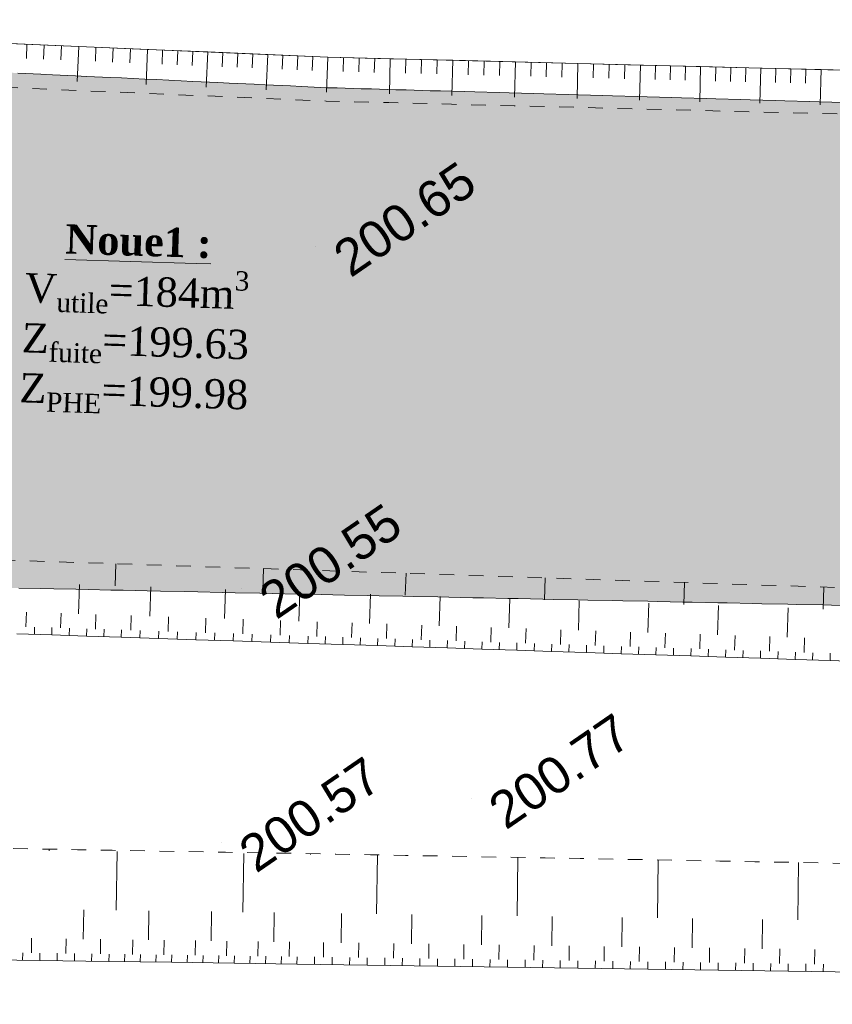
# Model space of a CAD drawing. Header units: millimetres. Extents: x -446952 to 537903, y -185749 to 168493.
# Tile 40 of 155: x -147864 to -125660, y 78038 to 104924. Entities that reach past the tile are written whole.
import ezdxf
from ezdxf.xclip import XClip

# ---------------------------------------------------------------- set-up
doc = ezdxf.new("R2010")
doc.units = ezdxf.units.MM
doc.header["$MEASUREMENT"] = 0
doc.header["$XCLIPFRAME"] = 0
doc.linetypes.add('Grille', pattern=[800, 400, -400])
doc.linetypes.add('Wipeout_Contour', pattern=[1000, 0, -1000])
for name, color, linetype in [('02 AF-17-0322 ZAE POMME- CHANTIER-2018-09-26_2_0000-VALORIS-NOUE DERIV BASSIN', 7, 'Continuous'), ('02 AF-17-0322 ZAE POMME- CHANTIER-2018-09-26_2_0000-VALORIS-NOUE DERIV BASSIN EAU MAX RETENTION', 7, 'Continuous'), ('02 AF-17-0322 ZAE POMME- CHANTIER-2018-09-26_2_2D - Dessins placés - Géomètre.2D', 7, 'Continuous'), ('02 AF-17-0322 ZAE POMME- CHANTIER-2018-09-26_2_X-PTS TOPO-TEXTE TOPOALT', 7, 'Continuous'), ('02 AF-17-0322 ZAE POMME- CHANTIER-2018-09-26_2_X-PTS TOPO-TOPOPOINT', 7, 'Continuous'), ('2D - Dessins placés - Géomètre.2D', 7, 'Continuous')]:
    doc.layers.add(name, color=color, linetype=linetype)
doc.styles.add('STYLE_GENERE_2', font='times.ttf')
doc.styles.add('STYLE_GENERE_4', font='txt')

# ---------------------------------------------------------------- blocks, each defined once
blk = doc.blocks.new('Dessin_1_2', base_point=(-56559339, -2771872408))
at = {"color": 254, "linetype": 'Wipeout_Contour', "lineweight": 0, "ltscale": 2094265.569888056}
blk.add_wipeout([(-446952, -185749), (537903, -185749), (537903, 168493), (-446952, 168064)], dxfattribs=at).dxf.layer = '02 AF-17-0322 ZAE POMME- CHANTIER-2018-09-26_2_2D - Dessins placés - Géomètre.2D'
at = {"layer": '02 AF-17-0322 ZAE POMME- CHANTIER-2018-09-26_2_0000-VALORIS-NOUE DERIV BASSIN EAU MAX RETENTION', "linetype": 'Continuous', "lineweight": 15}
blk.add_hatch(color=255, dxfattribs=at).paths.add_polyline_path([(-159905, 89660), (-145033, 89343), (-144378, 89329), (-144015, 89321), (-143354, 89307), (-142997, 89300), (-142330, 89285), (-141979, 89278), (-141306, 89263), (-140962, 89256), (-140282, 89241), (-139944, 89233), (-139304, 89220), (-138993, 89214), (-138347, 89200), (-138043, 89194), (-137391, 89180), (-137092, 89174), (-136435, 89161), (-136141, 89155), (-135479, 89141), (-135191, 89135), (-134522, 89121), (-134240, 89115), (-133566, 89101), (-133289, 89095), (-132610, 89081), (-132338, 89076), (-131654, 89062), (-131388, 89056), (-130697, 89042), (-130437, 89036), (-129741, 89022), (-129486, 89017), (-128785, 89002), (-128536, 88997), (-127829, 88982), (-127585, 88977), (-126873, 88962), (-126635, 88957), (-125916, 88943), (-125684, 88938), (-124960, 88923), (-124733, 88918), (-118972, 88799), (-118013, 88780), (-117370, 88768), (-117222, 88765), (-116574, 88753), (-116430, 88750), (-115777, 88738), (-115638, 88735), (-114980, 88723), (-114845, 88721), (-114181, 88707), (-114049, 88704), (-113380, 88689), (-113252, 88687), (-112579, 88672), (-112454, 88669), (-111777, 88654), (-111655, 88651), (-106059, 88518), (-105114, 88496), (-104167, 88484), (-103219, 88490), (-102268, 88513), (-101316, 88553), (-100362, 88611), (-99407, 88687), (-98449, 88780), (-97697, 88866), (-96944, 88964), (-96189, 89072), (-95234, 89216), (-95125, 89232), (-94173, 89375), (-94065, 89391), (-93117, 89521), (-93010, 89535), (-92065, 89646), (-91961, 89657), (-91019, 89747), (-90916, 89757), (-89987, 89830), (-89890, 89838), (-88960, 89893), (-88867, 89898), (-87934, 89935), (-87846, 89938), (-86909, 89957), (-86826, 89959), (-85885, 89959), (-85808, 89959), (-84862, 89943), (-84791, 89941), (-76481, 89769), (-74597, 89730), (-73655, 89711), (-73585, 89709), (-73084, 89877), (-73069, 89880), (-72343, 90062), (-72311, 90070), (-71601, 90247), (-54177, 94719), (-53857, 94799), (-53363, 94926), (-53063, 95002), (-52549, 95134), (-52271, 95204), (-51738, 95341), (-51481, 95400), (-50771, 95601), (-50481, 95682), (-49738, 95893), (-49482, 95965), (-48706, 96185), (-48484, 96247), (-47676, 96477), (-47487, 96530), (-47265, 96593), (-47162, 98220), (-47162, 98238), (-47439, 98243), (-47454, 98243), (-48424, 98259), (-48441, 98259), (-49408, 98275), (-49429, 98276), (-50393, 98292), (-50416, 98292), (-51378, 98308), (-51404, 98308), (-52156, 98341), (-52177, 98342), (-52928, 98375), (-52951, 98376), (-53700, 98408), (-53725, 98409), (-54472, 98442), (-54499, 98443), (-54691, 98451), (-54699, 98452), (-55641, 98493), (-55679, 98495), (-56618, 98535), (-56659, 98537), (-57595, 98578), (-57639, 98580), (-58476, 98616), (-58518, 98619), (-59353, 98655), (-59398, 98657), (-60230, 98693), (-60277, 98696), (-61107, 98732), (-61157, 98734), (-61964, 98769), (-62015, 98772), (-62820, 98807), (-62873, 98810), (-63675, 98845), (-63731, 98848), (-64531, 98882), (-64589, 98885), (-65266, 98915), (-65317, 98918), (-65992, 98947), (-66045, 98950), (-66718, 98979), (-66773, 98982), (-67597, 99018), (-67668, 99021), (-68489, 99057), (-68562, 99061), (-69380, 99097), (-69456, 99101), (-70271, 99136), (-70350, 99141), (-71162, 99176), (-71244, 99180), (-71908, 99209), (-71977, 99213), (-72639, 99242), (-72710, 99246), (-73322, 99272), (-73392, 99276), (-74236, 99303), (-74334, 99305), (-75175, 99331), (-75275, 99334), (-76114, 99360), (-76217, 99363), (-76829, 99382), (-76906, 99384), (-77517, 99403), (-77594, 99406), (-78204, 99425), (-78283, 99427), (-79071, 99451), (-79175, 99454), (-79960, 99479), (-80067, 99482), (-80850, 99506), (-80958, 99509), (-81739, 99533), (-81850, 99536), (-82629, 99561), (-82741, 99564), (-83518, 99588), (-83633, 99591), (-84408, 99615), (-84525, 99618), (-85354, 99644), (-85481, 99647), (-86308, 99673), (-86438, 99677), (-87263, 99702), (-87394, 99706), (-88217, 99731), (-88351, 99735), (-89171, 99761), (-89307, 99764), (-90125, 99790), (-90263, 99793), (-91078, 99880), (-91218, 99895), (-92029, 99982), (-92172, 99998), (-92980, 100084), (-93126, 100100), (-93931, 100185), (-94081, 100202), (-94882, 100287), (-95035, 100304), (-95649, 100369), (-95770, 100383), (-96383, 100448), (-96505, 100461), (-97116, 100526), (-97240, 100540), (-98016, 100623), (-98178, 100640), (-98951, 100723), (-99116, 100741), (-99885, 100823), (-100053, 100841), (-100820, 100923), (-100991, 100942), (-101754, 101023), (-101928, 101042), (-102688, 101123), (-102866, 101143), (-103623, 101224), (-103804, 101244), (-104557, 101324), (-104741, 101344), (-105481, 101423), (-105666, 101443), (-106403, 101522), (-106590, 101543), (-107324, 101621), (-107515, 101642), (-108245, 101720), (-108440, 101741), (-109167, 101819), (-109364, 101841), (-110088, 101918), (-110289, 101940), (-111004, 102016), (-111210, 102039), (-111922, 102115), (-112131, 102138), (-112840, 102214), (-113052, 102237), (-113758, 102312), (-113974, 102336), (-114678, 102357), (-114897, 102363), (-115598, 102383), (-115820, 102389), (-116519, 102410), (-116743, 102416), (-117439, 102436), (-117665, 102442), (-118389, 102463), (-118625, 102470), (-119346, 102491), (-119585, 102497), (-120304, 102518), (-120545, 102525), (-121261, 102546), (-121505, 102553), (-122219, 102573), (-122465, 102580), (-123176, 102601), (-123425, 102608), (-124134, 102628), (-124385, 102635), (-125079, 102656), (-125328, 102662), (-126020, 102682), (-126272, 102689), (-126960, 102709), (-127215, 102716), (-127901, 102736), (-128158, 102743), (-128842, 102763), (-129101, 102770), (-129782, 102790), (-130044, 102797), (-130723, 102817), (-130987, 102824), (-131664, 102844), (-131930, 102851), (-132604, 102871), (-132873, 102878), (-133545, 102898), (-133816, 102905), (-134486, 102925), (-134759, 102932), (-135426, 102952), (-135702, 102959), (-136367, 102979), (-136645, 102986), (-137308, 103006), (-137588, 103013), (-138248, 103032), (-138531, 103040), (-139189, 103059), (-139474, 103067), (-140165, 103099), (-140468, 103114), (-141154, 103146), (-141461, 103161), (-142143, 103193), (-142454, 103208), (-143132, 103240), (-143447, 103255), (-144121, 103287), (-144440, 103303), (-145080, 103332), (-145389, 103348), (-146026, 103377), (-146339, 103393), (-146971, 103422), (-147288, 103438), (-147917, 103467), (-148238, 103483), (-148863, 103512), (-149187, 103528), (-149808, 103557), (-150137, 103574), (-150754, 103602), (-151086, 103619), (-151700, 103648), (-152036, 103664), (-152645, 103693), (-152985, 103710), (-153591, 103738), (-153935, 103755), (-154537, 103783), (-154884, 103801), (-155482, 103828), (-155834, 103846), (-156428, 103874), (-156783, 103891), (-157373, 103919), (-157733, 103937), (-158319, 103964), (-158682, 103983), (-159264, 104010), (-159632, 104028), (-159951, 104043), (-159972, 103578), (-159972, 103574), (-159929, 97794), (-159875, 90550)])
blk.add_hatch(color=255, dxfattribs=at).paths.add_polyline_path([(-159905, 89660), (-145033, 89343), (-144378, 89329), (-144015, 89321), (-143354, 89307), (-142997, 89300), (-142330, 89285), (-141979, 89278), (-141306, 89263), (-140962, 89256), (-140282, 89241), (-139944, 89233), (-139304, 89220), (-138993, 89214), (-138347, 89200), (-138043, 89194), (-137391, 89180), (-137092, 89174), (-136435, 89161), (-136141, 89155), (-135479, 89141), (-135191, 89135), (-134522, 89121), (-134240, 89115), (-133566, 89101), (-133289, 89095), (-132610, 89081), (-132338, 89076), (-131654, 89062), (-131388, 89056), (-130697, 89042), (-130437, 89036), (-129741, 89022), (-129486, 89017), (-128785, 89002), (-128536, 88997), (-127829, 88982), (-127585, 88977), (-126873, 88962), (-126635, 88957), (-125916, 88943), (-125684, 88938), (-124960, 88923), (-124733, 88918), (-118972, 88799), (-118013, 88780), (-117370, 88768), (-117222, 88765), (-116574, 88753), (-116430, 88750), (-115777, 88738), (-115638, 88735), (-114980, 88723), (-114845, 88721), (-114181, 88707), (-114049, 88704), (-113380, 88689), (-113252, 88687), (-112579, 88672), (-112454, 88669), (-111777, 88654), (-111655, 88651), (-106059, 88518), (-105114, 88496), (-104167, 88484), (-103219, 88490), (-102268, 88513), (-101316, 88553), (-100362, 88611), (-99407, 88687), (-98449, 88780), (-97697, 88866), (-96944, 88964), (-96189, 89072), (-95234, 89216), (-95125, 89232), (-94173, 89375), (-94065, 89391), (-93117, 89521), (-93010, 89535), (-92065, 89646), (-91961, 89657), (-91019, 89747), (-90916, 89757), (-89987, 89830), (-89890, 89838), (-88960, 89893), (-88867, 89898), (-87934, 89935), (-87846, 89938), (-86909, 89957), (-86826, 89959), (-85885, 89959), (-85808, 89959), (-84862, 89943), (-84791, 89941), (-76481, 89769), (-74597, 89730), (-73655, 89711), (-73585, 89709), (-73084, 89877), (-73069, 89880), (-72343, 90062), (-72311, 90070), (-71601, 90247), (-54177, 94719), (-53857, 94799), (-53363, 94926), (-53063, 95002), (-52549, 95134), (-52271, 95204), (-51738, 95341), (-51481, 95400), (-50771, 95601), (-50481, 95682), (-49738, 95893), (-49482, 95965), (-48706, 96185), (-48484, 96247), (-47676, 96477), (-47487, 96530), (-47265, 96593), (-47162, 98220), (-47162, 98238), (-47439, 98243), (-47454, 98243), (-48424, 98259), (-48441, 98259), (-49408, 98275), (-49429, 98276), (-50393, 98292), (-50416, 98292), (-51378, 98308), (-51404, 98308), (-52156, 98341), (-52177, 98342), (-52928, 98375), (-52951, 98376), (-53700, 98408), (-53725, 98409), (-54472, 98442), (-54499, 98443), (-54691, 98451), (-54699, 98452), (-55641, 98493), (-55679, 98495), (-56618, 98535), (-56659, 98537), (-57595, 98578), (-57639, 98580), (-58476, 98616), (-58518, 98619), (-59353, 98655), (-59398, 98657), (-60230, 98693), (-60277, 98696), (-61107, 98732), (-61157, 98734), (-61964, 98769), (-62015, 98772), (-62820, 98807), (-62873, 98810), (-63675, 98845), (-63731, 98848), (-64531, 98882), (-64589, 98885), (-65266, 98915), (-65317, 98918), (-65992, 98947), (-66045, 98950), (-66718, 98979), (-66773, 98982), (-67597, 99018), (-67668, 99021), (-68489, 99057), (-68562, 99061), (-69380, 99097), (-69456, 99101), (-70271, 99136), (-70350, 99141), (-71162, 99176), (-71244, 99180), (-71908, 99209), (-71977, 99213), (-72639, 99242), (-72710, 99246), (-73322, 99272), (-73392, 99276), (-74236, 99303), (-74334, 99305), (-75175, 99331), (-75275, 99334), (-76114, 99360), (-76217, 99363), (-76829, 99382), (-76906, 99384), (-77517, 99403), (-77594, 99406), (-78204, 99425), (-78283, 99427), (-79071, 99451), (-79175, 99454), (-79960, 99479), (-80067, 99482), (-80850, 99506), (-80958, 99509), (-81739, 99533), (-81850, 99536), (-82629, 99561), (-82741, 99564), (-83518, 99588), (-83633, 99591), (-84408, 99615), (-84525, 99618), (-85354, 99644), (-85481, 99647), (-86308, 99673), (-86438, 99677), (-87263, 99702), (-87394, 99706), (-88217, 99731), (-88351, 99735), (-89171, 99761), (-89307, 99764), (-90125, 99790), (-90263, 99793), (-91078, 99880), (-91218, 99895), (-92029, 99982), (-92172, 99998), (-92980, 100084), (-93126, 100100), (-93931, 100185), (-94081, 100202), (-94882, 100287), (-95035, 100304), (-95649, 100369), (-95770, 100383), (-96383, 100448), (-96505, 100461), (-97116, 100526), (-97240, 100540), (-98016, 100623), (-98178, 100640), (-98951, 100723), (-99116, 100741), (-99885, 100823), (-100053, 100841), (-100820, 100923), (-100991, 100942), (-101754, 101023), (-101928, 101042), (-102688, 101123), (-102866, 101143), (-103623, 101224), (-103804, 101244), (-104557, 101324), (-104741, 101344), (-105481, 101423), (-105666, 101443), (-106403, 101522), (-106590, 101543), (-107324, 101621), (-107515, 101642), (-108245, 101720), (-108440, 101741), (-109167, 101819), (-109364, 101841), (-110088, 101918), (-110289, 101940), (-111004, 102016), (-111210, 102039), (-111922, 102115), (-112131, 102138), (-112840, 102214), (-113052, 102237), (-113758, 102312), (-113974, 102336), (-114678, 102357), (-114897, 102363), (-115598, 102383), (-115820, 102389), (-116519, 102410), (-116743, 102416), (-117439, 102436), (-117665, 102442), (-118389, 102463), (-118625, 102470), (-119346, 102491), (-119585, 102497), (-120304, 102518), (-120545, 102525), (-121261, 102546), (-121505, 102553), (-122219, 102573), (-122465, 102580), (-123176, 102601), (-123425, 102608), (-124134, 102628), (-124385, 102635), (-125079, 102656), (-125328, 102662), (-126020, 102682), (-126272, 102689), (-126960, 102709), (-127215, 102716), (-127901, 102736), (-128158, 102743), (-128842, 102763), (-129101, 102770), (-129782, 102790), (-130044, 102797), (-130723, 102817), (-130987, 102824), (-131664, 102844), (-131930, 102851), (-132604, 102871), (-132873, 102878), (-133545, 102898), (-133816, 102905), (-134486, 102925), (-134759, 102932), (-135426, 102952), (-135702, 102959), (-136367, 102979), (-136645, 102986), (-137308, 103006), (-137588, 103013), (-138248, 103032), (-138531, 103040), (-139189, 103059), (-139474, 103067), (-140165, 103099), (-140468, 103114), (-141154, 103146), (-141461, 103161), (-142143, 103193), (-142454, 103208), (-143132, 103240), (-143447, 103255), (-144121, 103287), (-144440, 103303), (-145080, 103332), (-145389, 103348), (-146026, 103377), (-146339, 103393), (-146971, 103422), (-147288, 103438), (-147917, 103467), (-148238, 103483), (-148863, 103512), (-149187, 103528), (-149808, 103557), (-150137, 103574), (-150754, 103602), (-151086, 103619), (-151700, 103648), (-152036, 103664), (-152645, 103693), (-152985, 103710), (-153591, 103738), (-153935, 103755), (-154537, 103783), (-154884, 103801), (-155482, 103828), (-155834, 103846), (-156428, 103874), (-156783, 103891), (-157373, 103919), (-157733, 103937), (-158319, 103964), (-158682, 103983), (-159264, 104010), (-159632, 104028), (-159951, 104043), (-159972, 103578), (-159972, 103574), (-159929, 97794), (-159875, 90550)])
at = {"layer": '02 AF-17-0322 ZAE POMME- CHANTIER-2018-09-26_2_0000-VALORIS-NOUE DERIV BASSIN', "color": 7, "linetype": 'Continuous', "lineweight": 15}
for p, q in [((-147664, 104252), (-147680, 103868)), ((-147193, 104232), (-147209, 103848)), ((-146722, 104212), (-146738, 103828)), ((-146251, 104192), (-146292, 103233)), ((-145780, 104172), (-145796, 103788)), ((-145309, 104152), (-145325, 103768)), ((-144838, 104132), (-144854, 103748)), ((-144367, 104112), (-144407, 103153)), ((-143957, 104094), (-143973, 103711)), ((-143547, 104077), (-143563, 103693)), ((-143137, 104059), (-143153, 103676)), ((-142727, 104042), (-142767, 103083)), ((-142316, 104025), (-142333, 103641)), ((-141906, 104007), (-141923, 103624)), ((-141496, 103990), (-141513, 103606)), ((-141086, 103972), (-141127, 103013)), ((-140676, 103955), (-140693, 103571)), ((-140266, 103937), (-140283, 103554)), ((-139856, 103920), (-139872, 103536)), ((-139446, 103903), (-139479, 102943)), ((-139019, 103892), (-139029, 103508)), ((-138592, 103881), (-138601, 103497)), ((-138164, 103870), (-138174, 103486)), ((-137737, 103859), (-137762, 102900)), ((-137310, 103848), (-137320, 103465)), ((-136883, 103838), (-136893, 103454)), ((-136456, 103827), (-136465, 103443)), ((-136028, 103816), (-136053, 102856)), ((-135601, 103805), (-135611, 103421)), ((-135174, 103794), (-135184, 103410)), ((-134747, 103783), (-134757, 103399)), ((-134320, 103773), (-134344, 102813)), ((-133892, 103762), (-133902, 103378)), ((-133465, 103751), (-133475, 103367)), ((-133038, 103740), (-133048, 103356)), ((-132611, 103729), (-132635, 102769)), ((-132184, 103718), (-132193, 103334)), ((-131756, 103707), (-131766, 103324)), ((-131329, 103697), (-131339, 103313)), ((-130902, 103686), (-130926, 102726)), ((-130491, 103675), (-130501, 103292)), ((-130080, 103665), (-130090, 103281)), ((-129669, 103655), (-129678, 103271)), ((-129258, 103644), (-129282, 102684)), ((-128847, 103634), (-128856, 103250)), ((-128435, 103623), (-128445, 103239)), ((-128024, 103613), (-128034, 103229)), ((-127613, 103602), (-127638, 102643)), ((-127202, 103592), (-127212, 103208)), ((-126791, 103582), (-126801, 103198)), ((-126380, 103571), (-126390, 103187)), ((-125969, 103561), (-125993, 102601)), ((-145253, 89468), (-145233, 90068)), ((-141222, 89336), (-141202, 89935)), ((-137328, 89207), (-137308, 89807)), ((-133524, 89082), (-133504, 89682)), ((-129719, 88957), (-129700, 89556)), ((-146256, 88701), (-146229, 89500)), ((-144303, 88637), (-144277, 89436)), ((-142264, 88569), (-142238, 89369)), ((-140233, 88502), (-140207, 89302)), ((-125914, 88831), (-125894, 89431)), ((-138305, 88439), (-138279, 89239)), ((-136403, 88376), (-136377, 89176)), ((-134501, 88314), (-134475, 89113)), ((-132599, 88251), (-132573, 89051)), ((-147694, 88348), (-147681, 88748)), ((-130697, 88188), (-130670, 88988)), ((-128795, 88126), (-128768, 88925)), ((-126892, 88063), (-126866, 88863)), ((-146744, 88317), (-146731, 88717)), ((-145794, 88285), (-145781, 88685)), ((-144826, 88254), (-144813, 88653)), ((-143807, 88220), (-143793, 88620)), ((-142787, 88186), (-142774, 88586)), ((-141767, 88153), (-141754, 88553)), ((-140748, 88119), (-140734, 88519)), ((-139745, 88086), (-139732, 88486)), ((-147463, 88140), (-147456, 88340)), ((-146988, 88125), (-146981, 88325)), ((-146513, 88109), (-146506, 88309)), ((-146038, 88093), (-146031, 88293)), ((-145563, 88078), (-145556, 88278)), ((-145088, 88062), (-145081, 88262)), ((-144578, 88045), (-144571, 88245)), ((-144068, 88029), (-144061, 88228)), ((-143558, 88012), (-143552, 88212)), ((-143048, 87995), (-143042, 88195)), ((-138794, 88055), (-138781, 88455)), ((-137843, 88024), (-137830, 88423)), ((-136892, 87992), (-136879, 88392)), ((-135941, 87961), (-135928, 88361)), ((-134990, 87930), (-134977, 88329)), ((-134039, 87898), (-134026, 88298)), ((-133088, 87867), (-133075, 88267)), ((-132137, 87836), (-132123, 88235)), ((-131185, 87804), (-131172, 88204)), ((-142539, 87978), (-142532, 88178)), ((-142029, 87961), (-142022, 88161)), ((-141519, 87945), (-141512, 88144)), ((-141009, 87928), (-141002, 88128)), ((-140499, 87911), (-140493, 88111)), ((-139989, 87894), (-139983, 88094)), ((-139514, 87878), (-139507, 88078)), ((-139038, 87863), (-139032, 88063)), ((-138563, 87847), (-138556, 88047)), ((-138087, 87832), (-138081, 88031)), ((-137612, 87816), (-137605, 88016)), ((-137136, 87800), (-137130, 88000)), ((-136661, 87785), (-136654, 87984)), ((-136185, 87769), (-136179, 87969)), ((-135710, 87753), (-135703, 87953)), ((-135234, 87738), (-135228, 87937)), ((-134759, 87722), (-134752, 87922)), ((-130234, 87773), (-130221, 88173)), ((-129283, 87742), (-129270, 88141)), ((-128332, 87710), (-128319, 88110)), ((-127381, 87679), (-127368, 88079)), ((-126430, 87648), (-126417, 88048)), ((-134283, 87706), (-134277, 87906)), ((-133808, 87691), (-133801, 87890)), ((-133332, 87675), (-133325, 87875)), ((-132856, 87659), (-132850, 87859)), ((-132381, 87644), (-132374, 87843)), ((-131905, 87628), (-131899, 87828)), ((-131430, 87612), (-131423, 87812)), ((-130954, 87597), (-130948, 87797)), ((-130479, 87581), (-130472, 87781)), ((-130003, 87565), (-129997, 87765)), ((-129528, 87550), (-129521, 87750)), ((-129052, 87534), (-129045, 87734)), ((-128576, 87518), (-128570, 87718)), ((-128101, 87503), (-128094, 87703)), ((-127625, 87487), (-127619, 87687)), ((-127150, 87471), (-127143, 87671)), ((-126674, 87456), (-126668, 87656)), ((-126199, 87440), (-126192, 87640)), ((-125723, 87424), (-125716, 87624)), ((-147061, 82233), (-147060, 82274)), ((-145224, 80607), (-145202, 82207)), ((-141766, 80558), (-141743, 82158)), ((-139915, 82132), (-139915, 82152)), ((-138110, 80506), (-138087, 82106)), ((-134275, 80452), (-134252, 82050)), ((-130440, 80398), (-130418, 81980)), ((-126606, 80343), (-126584, 81911)), ((-146125, 79820), (-146113, 80620)), ((-144346, 79795), (-144335, 80595)), ((-142633, 79770), (-142622, 80570)), ((-140920, 79746), (-140909, 80546)), ((-139080, 79720), (-139068, 80520)), ((-137162, 79693), (-137151, 80493)), ((-135245, 79666), (-135234, 80466)), ((-133328, 79639), (-133316, 80438)), ((-131410, 79611), (-131399, 80411)), ((-129493, 79584), (-129482, 80384)), ((-127576, 79557), (-127565, 80357)), ((-147545, 79440), (-147539, 79840)), ((-146602, 79427), (-146596, 79827)), ((-145659, 79413), (-145653, 79813)), ((-144780, 79401), (-144775, 79801)), ((-143924, 79389), (-143918, 79789)), ((-143067, 79377), (-143062, 79777)), ((-142211, 79364), (-142205, 79764)), ((-141354, 79352), (-141349, 79752)), ((-140498, 79340), (-140492, 79740)), ((-139565, 79327), (-139559, 79727)), ((-138606, 79313), (-138600, 79713)), ((-137647, 79300), (-137642, 79700)), ((-136689, 79286), (-136683, 79686)), ((-135730, 79273), (-135724, 79673)), ((-134771, 79259), (-134766, 79659)), ((-133813, 79245), (-133807, 79645)), ((-132854, 79232), (-132848, 79632)), ((-131895, 79218), (-131890, 79618)), ((-130937, 79205), (-130931, 79605)), ((-129978, 79191), (-129972, 79591)), ((-147784, 79243), (-147781, 79443)), ((-147312, 79237), (-147309, 79437)), ((-146841, 79230), (-146838, 79430)), ((-146369, 79223), (-146366, 79423)), ((-145897, 79217), (-145895, 79417)), ((-145426, 79210), (-145423, 79410)), ((-144997, 79204), (-144995, 79404)), ((-144569, 79198), (-144566, 79398)), ((-144141, 79192), (-144138, 79392)), ((-143712, 79186), (-143710, 79386)), ((-143284, 79180), (-143281, 79380)), ((-142856, 79174), (-142853, 79374)), ((-142428, 79167), (-142425, 79367)), ((-141999, 79161), (-141997, 79361)), ((-141571, 79155), (-141568, 79355)), ((-141143, 79149), (-141140, 79349)), ((-140715, 79143), (-140712, 79343)), ((-140287, 79137), (-140284, 79337)), ((-139807, 79130), (-139805, 79330)), ((-139328, 79124), (-139325, 79324)), ((-138849, 79117), (-138846, 79317)), ((-129019, 79177), (-129014, 79577)), ((-128061, 79164), (-128055, 79564)), ((-127102, 79150), (-127097, 79550)), ((-126144, 79137), (-126138, 79537)), ((-138369, 79110), (-138366, 79310)), ((-137890, 79103), (-137887, 79303)), ((-137411, 79096), (-137408, 79296)), ((-136931, 79090), (-136928, 79290)), ((-136452, 79083), (-136449, 79283)), ((-135973, 79076), (-135970, 79276)), ((-135493, 79069), (-135490, 79269)), ((-135014, 79062), (-135011, 79262)), ((-134534, 79056), (-134532, 79256)), ((-134055, 79049), (-134052, 79249)), ((-133576, 79042), (-133573, 79242)), ((-133096, 79035), (-133094, 79235)), ((-132617, 79028), (-132614, 79228)), ((-132138, 79022), (-132135, 79222)), ((-131659, 79015), (-131656, 79215)), ((-131179, 79008), (-131176, 79208)), ((-130700, 79001), (-130697, 79201)), ((-130221, 78994), (-130218, 79194)), ((-129741, 78988), (-129738, 79188)), ((-129262, 78981), (-129259, 79181)), ((-128783, 78974), (-128780, 79174)), ((-128303, 78967), (-128301, 79167)), ((-127824, 78960), (-127821, 79160)), ((-127345, 78954), (-127342, 79154)), ((-126865, 78947), (-126863, 79147)), ((-126386, 78940), (-126383, 79140)), ((-125907, 78933), (-125904, 79133))]:
    blk.add_line(p, q, dxfattribs=at)
at = {"layer": '02 AF-17-0322 ZAE POMME- CHANTIER-2018-09-26_2_0000-VALORIS-NOUE DERIV BASSIN', "color": 7, "linetype": 'Continuous', "lineweight": 15, "flags": 128}
for points in [[(-124325, 103519), (-125969, 103561), (-127613, 103602), (-129258, 103644), (-130902, 103686), (-132611, 103729), (-134320, 103773), (-136028, 103816), (-137737, 103859), (-139446, 103903), (-141086, 103972), (-142727, 104042), (-144367, 104112), (-146251, 104192), (-148135, 104272), (-150019, 104352), (-151903, 104432), (-153787, 104512), (-155671, 104593), (-157555, 104673), (-159439, 104753), (-161323, 104833), (-163146, 104909)], [(91957, 122435), (74101, 120937), (55590, 119451), (36910, 115667), (17971, 111853), (3778, 108451), (-27734, 102009), (-38190, 99301), (-51372, 99477), (-73355, 100354), (-90197, 100817), (-113914, 103255), (-139446, 103902), (-163072, 104907), (-174058, 105149)], [(-124772, 87393), (-125723, 87424), (-126674, 87456), (-127625, 87487), (-128576, 87518), (-129528, 87550), (-130479, 87581), (-131430, 87612), (-132381, 87644), (-133332, 87675), (-134283, 87706), (-135234, 87738), (-136185, 87769), (-137136, 87800), (-138087, 87832), (-139038, 87863), (-139989, 87894), (-141009, 87928), (-142029, 87961), (-143048, 87995), (-144068, 88029), (-145088, 88062), (-146038, 88093), (-146988, 88125), (-147938, 88156)]]:
    blk.add_lwpolyline(points, dxfattribs=at)
at = {"layer": '02 AF-17-0322 ZAE POMME- CHANTIER-2018-09-26_2_0000-VALORIS-NOUE DERIV BASSIN', "color": 7, "linetype": 'Grille', "lineweight": 15, "flags": 128}
for points in [[(369744, 142570), (353326, 140998), (349053, 139887), (348101, 139640), (347149, 139393), (346198, 139145), (345246, 138898), (344294, 138651), (343342, 138403), (342390, 138156), (341438, 137908), (340486, 137661), (339534, 137414), (338734, 137234), (338018, 137082), (337553, 137014), (337132, 136958), (336529, 136842), (335810, 136690), (335093, 136589), (334376, 136488), (333659, 136388), (332703, 136184), (331746, 135981), (330790, 135778), (329834, 135575), (328899, 135161), (327965, 134747), (327031, 134334), (326096, 133920), (325162, 133507), (324228, 133093), (323306, 132681), (322360, 132488), (321414, 132294), (320468, 132101), (319522, 131907), (318649, 131759), (317776, 131611), (316903, 131463), (316030, 131314), (315157, 131166), (314284, 131018), (313485, 130862), (312685, 130707), (311885, 130551), (311086, 130396), (310286, 130240), (309588, 130105), (308890, 129969), (308192, 129833), (307185, 129707), (306178, 129581), (305171, 129455), (304164, 129329), (303284, 129219), (302404, 129109), (301524, 128998), (300644, 128888), (299765, 128777), (298885, 128667), (298202, 128707), (297527, 128692), (296852, 128676), (295985, 128635), (295121, 128580), (294259, 128513), (293590, 128416), (292921, 128318), (292252, 128221), (291586, 128107), (290921, 127985), (290256, 127864), (289482, 127726), (288708, 127589), (288542, 127554), (287638, 127386), (286735, 127218), (285831, 127050), (284927, 126882), (284024, 126714), (283120, 126547), (282923, 126510), (281956, 126330), (280988, 126151), (280021, 125971), (279053, 125791), (278085, 125612), (277118, 125432), (276150, 125252), (275183, 125073), (274332, 124915), (273481, 124757), (272630, 124598), (271779, 124440), (270928, 124282), (270077, 124124), (269959, 124077), (268986, 123898), (268012, 123719), (267039, 123540), (266065, 123361), (265092, 123182), (264118, 123002), (263145, 122823), (262171, 122644), (261198, 122465), (260224, 122286), (259250, 122107), (258277, 121928), (256385, 121606), (254133, 121253), (252494, 121030), (251615, 120931), (250736, 120869), (249856, 120807), (248878, 120772), (247899, 120741), (246921, 120709), (245935, 120677), (244949, 120645), (243964, 120614), (242978, 120582), (241992, 120550), (241006, 120518), (240020, 120486), (239035, 120454), (238049, 120423), (237459, 120411), (236665, 120384), (235870, 120357), (235102, 120545), (234334, 120733), (233566, 120922), (232587, 121161), (231609, 121400), (230631, 121639), (229653, 121878), (228768, 122095), (227884, 122311), (227000, 122527), (226141, 122748), (225286, 122852), (224437, 122821), (223588, 122790), (222739, 122758), (221891, 122727), (221043, 122698), (220196, 122669), (219349, 122640), (218747, 122629), (218029, 122607), (217310, 122585), (216592, 122563), (215639, 122486), (214686, 122409), (213733, 122332), (213024, 122275), (212316, 122217), (211607, 122160), (210611, 122079), (209614, 121999), (208617, 121918), (207620, 121838), (206623, 121757), (205728, 121685), (204832, 121613), (203937, 121541), (203041, 121469), (202146, 121397), (201250, 121325), (200412, 121256), (199457, 121179), (198501, 121102), (197546, 121025), (196590, 120948), (195635, 120871), (194844, 120807), (194645, 120791), (193854, 120728), (192994, 120658), (192134, 120589), (191273, 120520), (190413, 120450), (189553, 120381), (188629, 120091), (187706, 119739), (186779, 119386), (185882, 119045), (184982, 118703), (184079, 118359), (183172, 118014), (182349, 117709), (181527, 117403), (180704, 117098), (179881, 116792), (178973, 116679), (178063, 116604), (177154, 116528), (176244, 116453), (175335, 116378), (174426, 116303), (173516, 116228), (172584, 116151), (171651, 116074), (170719, 115997), (169787, 115920), (169209, 115871), (168255, 115795), (167302, 115718), (166348, 115641), (165394, 115564), (164440, 115487), (163486, 115410), (162532, 115334), (161578, 115257), (160624, 115180), (159670, 115103), (158716, 115026), (157763, 114949), (156809, 114872), (155855, 114796), (154901, 114719), (153947, 114642), (152978, 114567), (152790, 114542), (151821, 114468), (150852, 114393), (149883, 114318), (148914, 114243), (147945, 114169), (146977, 114094), (146008, 114019), (145039, 113944), (144070, 113869), (142951, 114036), (141832, 114264), (140718, 114490), (139610, 114714), (138507, 114937), (137410, 115158), (136386, 115372), (135368, 115584), (134356, 115794), (133351, 115800), (132413, 115724), (131475, 115648), (130537, 115572), (129599, 115496), (128661, 115419), (127723, 115343), (126785, 115267), (125846, 115191), (124908, 115115), (123970, 115038), (123032, 114962), (122094, 114886), (121156, 114810), (120218, 114734), (119280, 114657), (119245, 114647), (118252, 114567), (117259, 114488), (116267, 114408), (115274, 114328), (114281, 114248), (113333, 114172), (112385, 114096), (111436, 114020), (110488, 113944), (109540, 113868), (108592, 113792), (107643, 113716), (106708, 113641), (105772, 113565), (104837, 113490), (103901, 113415), (102965, 113340), (102030, 113265), (101094, 113190), (100895, 113174), (100129, 113112), (99363, 113051), (98597, 112989), (97831, 112928), (96974, 112673), (96123, 112359), (95271, 112045), (94419, 111731), (93604, 111431), (92835, 111150), (92020, 110850), (91205, 110550), (90390, 110249), (89583, 109952), (88776, 109655), (87969, 109357), (86980, 109239), (85988, 109160), (84996, 109080), (84004, 109000), (83012, 108921), (82019, 108841), (81027, 108761), (80035, 108682), (79043, 108602), (78051, 108523), (77059, 108443), (76269, 108379), (75478, 108315), (74631, 108248), (73834, 108184), (73037, 108120), (72241, 108057), (71378, 107982), (70517, 107889), (69659, 107762), (68800, 107635), (68084, 107499), (67370, 107348), (66655, 107197), (65989, 107043), (65323, 106875), (64658, 106707), (63949, 106494), (63241, 106268), (62533, 106042), (61587, 105699), (60641, 105355), (59695, 105011), (59043, 104802), (58438, 104614), (57837, 104426), (57239, 104239), (56646, 104052), (56044, 103872), (55197, 103583), (54258, 103253), (53318, 102923), (52379, 102593), (51440, 102263), (50507, 101917), (49574, 101571), (48641, 101225), (47708, 100879), (46775, 100532), (46022, 100199), (45268, 99865), (44515, 99531), (43848, 99247), (43182, 98966), (42515, 98686), (41842, 98429), (41167, 98181), (40493, 97932), (39691, 97659), (38887, 97401), (38083, 97142), (37436, 96963), (36789, 96789), (36141, 96615), (35192, 96376), (34242, 96141), (33292, 95905), (32316, 95687), (31340, 95470), (30364, 95252), (29388, 95034), (28412, 94816), (27514, 94671), (26617, 94527), (25720, 94382), (24860, 94245), (24058, 94122), (23257, 93998), (22454, 93874), (21681, 93751), (20907, 93627), (20730, 93599), (19956, 93475), (19182, 93351), (18260, 93205), (17285, 93048), (16310, 92891), (15335, 92735), (14361, 92578), (13386, 92421), (12412, 92265), (11438, 92108), (10465, 91951), (9491, 91795), (8518, 91638), (7545, 91482), (6570, 91324), (5595, 91166), (4620, 91008), (3645, 90850), (2671, 90692), (1697, 90534), (722, 90377), (-252, 90219), (-1226, 90061), (-2213, 89901), (-3201, 89741), (-4189, 89581), (-5177, 89421), (-6165, 89261), (-7153, 89101), (-8141, 88941), (-9129, 88781), (-10117, 88621), (-11105, 88461), (-12093, 88301), (-13081, 88141), (-14069, 87981), (-15057, 87821), (-16045, 87661), (-17033, 87501), (-18021, 87341), (-19009, 87181), (-19997, 87021), (-20985, 86861), (-21912, 86697), (-22839, 86532), (-23766, 86367), (-23725, 86409), (-24567, 86275), (-25409, 86140), (-26251, 86005), (-27199, 85815), (-28147, 85625), (-29096, 85435), (-30044, 85244), (-30992, 85054), (-31953, 84796), (-33541, 84448), (-36350, 84050), (-38977, 83804), (-40660, 83720), (-41587, 83638), (-42362, 83628), (-43136, 83624), (-43911, 83620), (-44686, 83616), (-45701, 83612), (-46717, 83609), (-47733, 83605), (-48748, 83602), (-49764, 83598), (-50780, 83595), (-51795, 83591), (-52619, 83586), (-53443, 83582), (-54268, 83577), (-55092, 83572), (-55293, 83572), (-56275, 83568), (-57256, 83564), (-58238, 83560), (-59103, 83979), (-59958, 84629), (-60813, 85278), (-61668, 85928), (-62519, 86153), (-63379, 86140), (-64239, 86126), (-65099, 86113), (-65829, 86095), (-66559, 86078), (-67289, 86060), (-68186, 86031), (-69083, 86002), (-69980, 85974), (-70877, 85945), (-71774, 85916), (-72503, 86038), (-73232, 86159), (-73749, 86283), (-74691, 86292), (-75634, 86299), (-76576, 86283), (-77266, 86262), (-77957, 86228), (-78648, 86178), (-79541, 86146), (-80434, 86115), (-81327, 86084), (-82220, 86053), (-83114, 86021), (-84007, 85990), (-84900, 85959), (-85945, 85907), (-86991, 85855), (-88037, 85802), (-89085, 85744), (-90163, 85207), (-91247, 84667), (-92366, 84078), (-93495, 83486), (-94635, 82890), (-95786, 82291), (-96948, 81688), (-97732, 81292), (-98516, 80895), (-99300, 80498), (-100232, 80655), (-101164, 80811), (-102096, 80968), (-103028, 81125), (-103960, 81281), (-104891, 81438), (-105830, 81526), (-106776, 81545), (-107710, 81559), (-108643, 81573), (-109577, 81587), (-110510, 81601), (-111443, 81615), (-112377, 81629), (-113108, 81645), (-113837, 81661), (-114566, 81676), (-115294, 81691), (-116019, 81707), (-116744, 81723), (-117468, 81738), (-118192, 81754), (-119150, 81772), (-120110, 81790), (-121071, 81808), (-122031, 81826), (-122991, 81845), (-123951, 81863), (-124912, 81881), (-125866, 81898), (-126821, 81916), (-127775, 81933), (-128730, 81950), (-129684, 81967), (-130639, 81984), (-131593, 82002), (-132548, 82019), (-133502, 82036), (-134457, 82053), (-135411, 82070), (-136366, 82088), (-137320, 82105), (-138275, 82122), (-139230, 82139), (-140184, 82157), (-141214, 82174), (-142244, 82191), (-143275, 82209), (-144305, 82226), (-145335, 82244), (-146286, 82260), (-147237, 82277), (-148187, 82294), (-149138, 82310), (-150089, 82327), (-151040, 82344), (-151990, 82360), (-152941, 82377), (-153892, 82394), (-154843, 82410), (-155793, 82427), (-156744, 82443), (-157695, 82460), (-158645, 82477), (-159596, 82493), (-160547, 82510), (-161498, 82527, -0.311801), (-167334, 86272), (-171134, 95525), (-172095, 96951)], [(-158779, 90514), (-105218, 88750, 0.045414), (-96169, 89274), (-94214, 89567, -0.045414), (-85165, 90091), (-47368, 88846)]]:
    blk.add_lwpolyline(points, format="xyb", dxfattribs=at)
at = {"layer": '02 AF-17-0322 ZAE POMME- CHANTIER-2018-09-26_2_0000-VALORIS-NOUE DERIV BASSIN', "color": 7, "linetype": 'Continuous', "lineweight": 15, "flags": 128}
blk.add_lwpolyline([(-124948, 78920), (-126865, 78947), (-128783, 78974), (-130700, 79001), (-132617, 79028), (-134534, 79056), (-136452, 79083), (-138369, 79110), (-140287, 79137), (-141999, 79161), (-143712, 79186), (-145426, 79210), (-147312, 79237), (-149198, 79263), (-151085, 79290), (-152971, 79317), (-154857, 79344), (-156744, 79370), (-158630, 79397), (-160517, 79424), (-162403, 79451), (-162798, 79477, -0.263173)], format="xyb", dxfattribs=at)
at = {"layer": '02 AF-17-0322 ZAE POMME- CHANTIER-2018-09-26_2_0000-VALORIS-NOUE DERIV BASSIN', "color": 7, "linetype": 'Grille', "lineweight": 15, "flags": 128}
blk.add_lwpolyline([(-72864, 99133), (-73433, 99156), (-74652, 99189), (-76220, 99233), (-77897, 99279), (-79018, 99310), (-80139, 99340), (-81591, 99380), (-83043, 99420), (-84494, 99460), (-86421, 99513), (-88348, 99567), (-90275, 99622), (-92166, 99815), (-94057, 100009), (-95948, 100203), (-97839, 100397), (-99730, 100591), (-101397, 100762), (-103064, 100934), (-104731, 101105), (-106693, 101307), (-108656, 101508), (-110618, 101710), (-112580, 101912), (-114222, 102062), (-114258, 102063), (-114458, 102068), (-116438, 102119), (-118417, 102169), (-120396, 102219), (-122376, 102269), (-124355, 102319), (-125999, 102361), (-127644, 102403), (-129288, 102445), (-130932, 102486), (-132643, 102530), (-134354, 102573), (-136065, 102616), (-137776, 102660), (-139487, 102703), (-141130, 102773), (-142774, 102843), (-144418, 102913), (-146302, 102993), (-148186, 103073), (-150070, 103153), (-151954, 103233), (-153838, 103313), (-155722, 103394), (-157605, 103474)], dxfattribs=at)
at = {"layer": '02 AF-17-0322 ZAE POMME- CHANTIER-2018-09-26_2_0000-VALORIS-NOUE DERIV BASSIN EAU MAX RETENTION', "color": 255, "linetype": 'Continuous', "lineweight": 15, "flags": 128}
for points in [[(-147885, 89404), (-147288, 89391), (-146934, 89384), (-146332, 89371), (-145984, 89364), (-145376, 89351), (-145033, 89343), (-144378, 89329), (-144015, 89321), (-143354, 89307), (-142997, 89300), (-142330, 89285), (-141979, 89278), (-141306, 89263), (-140962, 89256), (-140282, 89241), (-139944, 89233), (-139304, 89220), (-138993, 89214), (-138347, 89200), (-138043, 89194), (-137391, 89180), (-137092, 89174), (-136435, 89161), (-136141, 89155), (-135479, 89141), (-135191, 89135), (-134522, 89121), (-134240, 89115), (-133566, 89101), (-133289, 89095), (-132610, 89081), (-132338, 89076), (-131654, 89062), (-131388, 89056), (-130697, 89042), (-130437, 89036), (-129741, 89022), (-129486, 89017), (-128785, 89002), (-128536, 88997), (-127829, 88982), (-127585, 88977), (-126873, 88962), (-126635, 88957), (-125916, 88943), (-125684, 88938), (-124960, 88923)], [(-125328, 102662), (-126020, 102682), (-126272, 102689), (-126960, 102709), (-127215, 102716), (-127901, 102736), (-128158, 102743), (-128842, 102763), (-129101, 102770), (-129782, 102790), (-130044, 102797), (-130723, 102817), (-130987, 102824), (-131664, 102844), (-131930, 102851), (-132604, 102871), (-132873, 102878), (-133545, 102898), (-133816, 102905), (-134486, 102925), (-134759, 102932), (-135426, 102952), (-135702, 102959), (-136367, 102979), (-136645, 102986), (-137308, 103006), (-137588, 103013), (-138248, 103032), (-138531, 103040), (-139189, 103059), (-139474, 103067), (-140165, 103099), (-140468, 103114), (-141154, 103146), (-141461, 103161), (-142143, 103193), (-142454, 103208), (-143132, 103240), (-143447, 103255), (-144121, 103287), (-144440, 103303), (-145080, 103332), (-145389, 103348), (-146026, 103377), (-146339, 103393), (-146971, 103422), (-147288, 103438), (-147917, 103467)], [(-147885, 89404), (-147288, 89391), (-146934, 89384), (-146332, 89371), (-145984, 89364), (-145376, 89351), (-145033, 89343), (-144378, 89329), (-144015, 89321), (-143354, 89307), (-142997, 89300), (-142330, 89285), (-141979, 89278), (-141306, 89263), (-140962, 89256), (-140282, 89241), (-139944, 89233), (-139304, 89220), (-138993, 89214), (-138347, 89200), (-138043, 89194), (-137391, 89180), (-137092, 89174), (-136435, 89161), (-136141, 89155), (-135479, 89141), (-135191, 89135), (-134522, 89121), (-134240, 89115), (-133566, 89101), (-133289, 89095), (-132610, 89081), (-132338, 89076), (-131654, 89062), (-131388, 89056), (-130697, 89042), (-130437, 89036), (-129741, 89022), (-129486, 89017), (-128785, 89002), (-128536, 88997), (-127829, 88982), (-127585, 88977), (-126873, 88962), (-126635, 88957), (-125916, 88943), (-125684, 88938), (-124960, 88923)], [(-125328, 102662), (-126020, 102682), (-126272, 102689), (-126960, 102709), (-127215, 102716), (-127901, 102736), (-128158, 102743), (-128842, 102763), (-129101, 102770), (-129782, 102790), (-130044, 102797), (-130723, 102817), (-130987, 102824), (-131664, 102844), (-131930, 102851), (-132604, 102871), (-132873, 102878), (-133545, 102898), (-133816, 102905), (-134486, 102925), (-134759, 102932), (-135426, 102952), (-135702, 102959), (-136367, 102979), (-136645, 102986), (-137308, 103006), (-137588, 103013), (-138248, 103032), (-138531, 103040), (-139189, 103059), (-139474, 103067), (-140165, 103099), (-140468, 103114), (-141154, 103146), (-141461, 103161), (-142143, 103193), (-142454, 103208), (-143132, 103240), (-143447, 103255), (-144121, 103287), (-144440, 103303), (-145080, 103332), (-145389, 103348), (-146026, 103377), (-146339, 103393), (-146971, 103422), (-147288, 103438), (-147917, 103467)]]:
    blk.add_lwpolyline(points, dxfattribs=at)
at = {"layer": '02 AF-17-0322 ZAE POMME- CHANTIER-2018-09-26_2_X-PTS TOPO-TOPOPOINT', "color": 14, "linetype": 'Continuous', "lineweight": 15, "true_color": 0xa80f02}
for p, q in [((-139772, 98726), (-139772, 98726)), ((-141800, 89388), (-141800, 89388)), ((-135530, 83647), (-135530, 83647)), ((-142352, 82465), (-142352, 82465))]:
    blk.add_line(p, q, dxfattribs=at)
at = {"layer": '02 AF-17-0322 ZAE POMME- CHANTIER-2018-09-26_2_0000-VALORIS-NOUE DERIV BASSIN EAU MAX RETENTION', "color": 255, "linetype": 'Continuous', "lineweight": 15, "insert": (-144683, 96711), "char_height": 800, "attachment_point": 5, "rotation": 358.1963, "line_spacing_factor": 0.849555, "style": 'STYLE_GENERE_2'}
blk.add_mtext('\\A1;{\\pqc;\\fTimes New Roman|b1|i0|c0|p22;\\L\\LNoue1 :\\P\\pqc;\\fTimes New Roman|b0|i0|c0|p22;\\l\\lV\\fTimes New Roman|b0|i0|c0|p22;\\A1{\\H.66x;\\S ^ utile;}\\fTimes New Roman|b0|i0|c0|p22;=184m\\fTimes New Roman|b0|i0|c0|p22;\\A1{\\H.66x;\\S3^  ;}\\P\\pqc;\\fTimes New Roman|b0|i0|c0|p22;Z\\fTimes New Roman|b0|i0|c0|p22;\\A1{\\H.66x;\\S ^ fuite;}\\fTimes New Roman|b0|i0|c0|p22;=199.63\\P\\pqc;\\fTimes New Roman|b0|i0|c0|p22;Z\\fTimes New Roman|b0|i0|c0|p22;\\A1{\\H.66x;\\S ^ PHE;}\\fTimes New Roman|b0|i0|c0|p22;=199.98}', dxfattribs=at)
blk.add_mtext('\\A1;{\\pqc;\\fTimes New Roman|b1|i0|c0|p22;\\L\\LNoue1 :\\P\\pqc;\\fTimes New Roman|b0|i0|c0|p22;\\l\\lV\\fTimes New Roman|b0|i0|c0|p22;\\A1{\\H.66x;\\S ^ utile;}\\fTimes New Roman|b0|i0|c0|p22;=184m\\fTimes New Roman|b0|i0|c0|p22;\\A1{\\H.66x;\\S3^  ;}\\P\\pqc;\\fTimes New Roman|b0|i0|c0|p22;Z\\fTimes New Roman|b0|i0|c0|p22;\\A1{\\H.66x;\\S ^ fuite;}\\fTimes New Roman|b0|i0|c0|p22;=199.63\\P\\pqc;\\fTimes New Roman|b0|i0|c0|p22;Z\\fTimes New Roman|b0|i0|c0|p22;\\A1{\\H.66x;\\S ^ PHE;}\\fTimes New Roman|b0|i0|c0|p22;=199.98}', dxfattribs=at)
at = {"layer": '02 AF-17-0322 ZAE POMME- CHANTIER-2018-09-26_2_X-PTS TOPO-TEXTE TOPOALT', "color": 14, "linetype": 'Continuous', "lineweight": 15, "true_color": 0xa80f02, "char_height": 1000, "attachment_point": 1, "rotation": 34.5271, "style": 'STYLE_GENERE_4'}
for s, insert in [('\\A1;{\\pql;\\fArial|b0|i0|c0|p38;200.65}', (-139390, 98684)), ('\\A1;{\\pql;\\fArial|b0|i0|c0|p38;200.55}', (-141418, 89347)), ('\\A1;{\\pql;\\fArial|b0|i0|c0|p38;200.77}', (-135149, 83606)), ('\\A1;{\\pql;\\fArial|b0|i0|c0|p38;200.57}', (-141971, 82424))]:
    blk.add_mtext(s, dxfattribs=dict(at, insert=insert))

msp = doc.modelspace()

# ---------------------------------------------------------------- block references
at = {"layer": '2D - Dessins placés - Géomètre.2D', "color": 7, "linetype": 'Continuous', "lineweight": 40}
ref = msp.add_blockref('Dessin_1_2', (-56559339, -2771872408), dxfattribs=at)
XClip(ref).set_block_clipping_path([(-446952.2139278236, -185748.9586169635), (537903.0822630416, -185748.9586169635), (537903.0822630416, 168492.6257651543), (-446952.2139278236, 168063.6339895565)])

doc.saveas('drawing.dxf')
